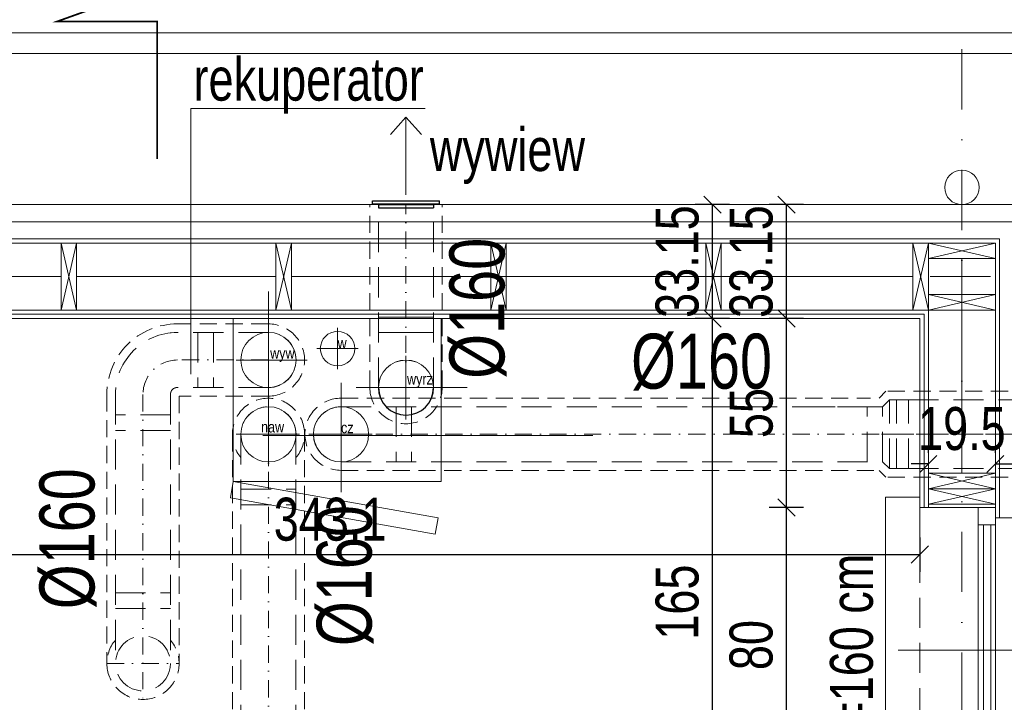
# Model space of a CAD drawing. Header units: inches. Extents: x 69729 to 77643, y -43505 to -36607.
# Tile 54 of 69: x 72526 to 72812, y -37969 to -37770. Entities that reach past the tile are written whole.
import ezdxf

# ---------------------------------------------------------------- set-up
doc = ezdxf.new("R2010")
doc.units = ezdxf.units.IN
doc.header["$MEASUREMENT"] = 0
for name, pattern in [('DASHDOT', [1, 0.5, -0.25, 0, -0.25]), ('DASHED', [0.75, 0.5, -0.25]), ('HIDDEN', [0.375, 0.25, -0.125])]:
    doc.linetypes.add(name, pattern=pattern)
doc.layers.get('0').update_dxf_attribs({"lineweight": 0})
doc.layers.get('Defpoints').update_dxf_attribs({"lineweight": 0})
for name, color, linetype, lineweight in [('## 08 CENTRALA REKUP', 204, 'Continuous', 25), ('## 08 czerpnia', 3, 'Continuous', 0), ('## 08 Nawiew', 1, 'Continuous', 0), ('## 08 WENTYL IZOLACJA', 4, 'DASHED', 18), ('## 08 wyrzutnia', 204, 'Continuous', 0), ('## 08 Wywiew', 5, 'Continuous', 0), ('## 08 Wywiew opis', 5, 'Continuous', 0), ('p--dach-rura spustowa', 2, 'Continuous', 0), ('p--drzwi', 125, 'Continuous', 0), ('p--konst-słupy', 3, 'Continuous', 0), ('p--linia przekroju I-AB', 116, 'Continuous', 40), ('p--obrzeże bet.', 252, 'Continuous', 0), ('p--ocieplenie w.wew.', 53, 'Continuous', 0), ('p--ocieplenie-w.zew', 77, 'Continuous', 0), ('p--okna', 153, 'Continuous', 0), ('p--opis okna', 181, 'Continuous', 0), ('p--opisy dodatkowe', 33, 'Continuous', 0), ('p--osie konstr', 1, 'DASHDOT', 15), ('p--proj.wentylacja', 202, 'Continuous', 0), ('p--płyta GK', 2, 'Continuous', 0), ('p--rekuperator', 204, 'Continuous', 25), ('p--wymiary-1-50', 5, 'Continuous', 0), ('p--ściana szkielet', 3, 'Continuous', 0)]:
    doc.layers.add(name, color=color, linetype=linetype, lineweight=lineweight)
doc.styles.add('1-50', font='arial.ttf', dxfattribs={"width": 0.75, "height": 12.5})
doc.styles.add('SLDTEXTSTYLE2', font='TXT', dxfattribs={"width": 0.605})
doc.styles.get("Standard").update_dxf_attribs({"font": 'arial.ttf', "width": 0.75})
doc.styles.add('STYL-1', font='arial.ttf', dxfattribs={"width": 0.75})
doc.linetypes.add('BATTING', pattern='A,0.0001,-0.1,[134,ltypeshp.shx,S=0.1,R=0,X=-0.1,Y=0],-0.2,[134,ltypeshp.shx,S=0.1,R=180,X=0.1,Y=0],-0.1', length=0.4001)
doc.dimstyles.new('1-50', dxfattribs={"dimtxt": 12.5, "dimasz": 5, "dimexe": 5, "dimexo": 5, "dimgap": 0.09, "dimtad": 0, "dimdsep": 46, "dimtxsty": '1-50', "dimblk": 'OBLIQUE', "dimcen": 0.09, "dimadec": 0, "dimazin": 0, "dimtfac": 1, "dimtdec": 4, "dimtix": 1, "dimtofl": 0, "dimtmove": 2, "dimatfit": 3, "dimldrblk": 'OBLIQUE', "dimfxl": 5, "dimfxlon": 1, "dimtvp": 0.8, "dimtolj": 1, "dimtzin": 0, "dimarcsym": 0})

# ---------------------------------------------------------------- blocks, each defined once
blk = doc.blocks.new('drzwi-90-100')
for p, q in [((10.1, 87.38), (5.05, 87.38)), ((5.05, 87.38), (5.05, 2.53)), ((10.1, 2.53), (10.1, 87.38)), ((5.05, 2.53), (0, 2.53)), ((0, 2.53), (0, -2.53)), ((5.05, -2.53), (5.05, 2.53)), ((5.05, 2.53), (10.1, 2.53)), ((100, 2.53), (94.95, 2.53)), ((94.95, 2.53), (94.95, -2.53)), ((100, -2.53), (100, 2.53)), ((0, -2.53), (5.05, -2.53)), ((94.95, -2.53), (100, -2.53))]:
    blk.add_line(p, q)
blk.add_arc((10.8, 3.23), 84.15, 359.5233, 90.4767)
blk = doc.blocks.new('_OBLIQUE')
at = {"color": 0, "linetype": 'ByBlock', "lineweight": -2}
for p, q in [((-0.5, -0.5), (0.5, 0.5)), ((0, 0), (0, 0))]:
    blk.add_line(p, q, dxfattribs=at)
blk = doc.blocks.new('*D75')
at = {"layer": 'Defpoints', "color": 0}
for p in [(72444.62, -37857.02), (72787.72, -37857.02), (72787.72, -37925.69)]:
    blk.add_point(p, dxfattribs=at)
at = {"layer": 'p--wymiary-1-50', "color": 0, "linetype": 'Continuous', "lineweight": -2}
for p, q in [((72444.62, -37920.69), (72444.62, -37930.69)), ((72787.72, -37920.69), (72787.72, -37930.69)), ((72444.62, -37925.69), (72787.72, -37925.69))]:
    blk.add_line(p, q, dxfattribs=at)
at = {"layer": 'p--wymiary-1-50', "color": 0, "lineweight": -2, "xscale": 5, "yscale": 5, "zscale": 5, "rotation": 180}
blk.add_blockref('_OBLIQUE', (72444.62, -37925.69), dxfattribs=at)
at = {"layer": 'p--wymiary-1-50', "color": 0, "lineweight": -2, "xscale": 5, "yscale": 5, "zscale": 5}
blk.add_blockref('_OBLIQUE', (72787.72, -37925.69), dxfattribs=at)
at = {"layer": 'p--wymiary-1-50', "color": 0, "linetype": 'Continuous', "ltscale": 12, "insert": (72616.17, -37915.48), "char_height": 12.5, "attachment_point": 5, "style": '1-50'}
blk.add_mtext('\\A1;343.1', dxfattribs=at)
blk = doc.blocks.new('*D96')
at = {"layer": 'Defpoints', "color": 0}
for p in [(72748.89, -37912.02), (72787.72, -37912.02), (72787.72, -37992.02)]:
    blk.add_point(p, dxfattribs=at)
at = {"layer": 'p--wymiary-1-50', "color": 0, "linetype": 'Continuous', "lineweight": -2}
for p, q in [((72753.89, -37912.02), (72743.89, -37912.02)), ((72748.89, -37992.02), (72748.89, -37912.02)), ((72753.89, -37992.02), (72743.89, -37992.02))]:
    blk.add_line(p, q, dxfattribs=at)
at = {"layer": 'p--wymiary-1-50', "color": 0, "lineweight": -2, "xscale": 5, "yscale": 5, "zscale": 5}
for p, rotation in [((72748.89, -37912.02), 90), ((72748.89, -37992.02), 270)]:
    blk.add_blockref('_OBLIQUE', p, dxfattribs=dict(at, rotation=rotation))
at = {"layer": 'p--wymiary-1-50', "color": 0, "linetype": 'Continuous', "ltscale": 12, "insert": (72738.68, -37952.02), "char_height": 12.5, "attachment_point": 5, "rotation": 90, "style": '1-50'}
blk.add_mtext('\\A1;80', dxfattribs=at)
blk = doc.blocks.new('*D97')
at = {"layer": 'Defpoints', "color": 0}
for p in [(72748.89, -37857.02), (72787.72, -37857.02), (72787.72, -37912.02)]:
    blk.add_point(p, dxfattribs=at)
at = {"layer": 'p--wymiary-1-50', "color": 0, "linetype": 'Continuous', "lineweight": -2}
for p, q in [((72753.89, -37857.02), (72743.89, -37857.02)), ((72748.89, -37912.02), (72748.89, -37857.02)), ((72753.89, -37912.02), (72743.89, -37912.02))]:
    blk.add_line(p, q, dxfattribs=at)
at = {"layer": 'p--wymiary-1-50', "color": 0, "lineweight": -2, "xscale": 5, "yscale": 5, "zscale": 5}
for p, rotation in [((72748.89, -37857.02), 90), ((72748.89, -37912.02), 270)]:
    blk.add_blockref('_OBLIQUE', p, dxfattribs=dict(at, rotation=rotation))
at = {"layer": 'p--wymiary-1-50', "color": 0, "linetype": 'Continuous', "ltscale": 12, "insert": (72738.72, -37884.52), "char_height": 12.5, "attachment_point": 5, "rotation": 90, "style": '1-50'}
blk.add_mtext('\\A1;55', dxfattribs=at)
blk = doc.blocks.new('*D98')
at = {"layer": 'Defpoints', "color": 0}
for p in [(72748.89, -37823.87), (72820.87, -37823.87), (72787.72, -37857.02)]:
    blk.add_point(p, dxfattribs=at)
at = {"layer": 'p--wymiary-1-50', "color": 0, "linetype": 'Continuous', "lineweight": -2}
for p, q in [((72753.89, -37823.87), (72743.89, -37823.87)), ((72748.89, -37857.02), (72748.89, -37823.87)), ((72753.89, -37857.02), (72743.89, -37857.02))]:
    blk.add_line(p, q, dxfattribs=at)
at = {"layer": 'p--wymiary-1-50', "color": 0, "lineweight": -2, "xscale": 5, "yscale": 5, "zscale": 5}
for p, rotation in [((72748.89, -37823.87), 90), ((72748.89, -37857.02), 270)]:
    blk.add_blockref('_OBLIQUE', p, dxfattribs=dict(at, rotation=rotation))
at = {"layer": 'p--wymiary-1-50', "color": 0, "linetype": 'Continuous', "ltscale": 12, "insert": (72738.68, -37840.45), "char_height": 12.5, "attachment_point": 5, "rotation": 90, "style": '1-50'}
blk.add_mtext('\\A1;33.15', dxfattribs=at)
blk = doc.blocks.new('*D101')
at = {"layer": 'Defpoints', "color": 0}
for p in [(72727.37, -37857.02), (72787.72, -37857.02), (72787.72, -38022.02)]:
    blk.add_point(p, dxfattribs=at)
at = {"layer": 'p--wymiary-1-50', "color": 0, "linetype": 'Continuous', "lineweight": -2}
for p, q in [((72732.37, -37857.02), (72722.37, -37857.02)), ((72727.37, -38022.02), (72727.37, -37857.02)), ((72732.37, -38022.02), (72722.37, -38022.02))]:
    blk.add_line(p, q, dxfattribs=at)
at = {"layer": 'p--wymiary-1-50', "color": 0, "lineweight": -2, "xscale": 5, "yscale": 5, "zscale": 5}
for p, rotation in [((72727.37, -37857.02), 90), ((72727.37, -38022.02), 270)]:
    blk.add_blockref('_OBLIQUE', p, dxfattribs=dict(at, rotation=rotation))
at = {"layer": 'p--wymiary-1-50', "color": 0, "linetype": 'Continuous', "ltscale": 12, "insert": (72717.16, -37939.52), "char_height": 12.5, "attachment_point": 5, "rotation": 90, "style": '1-50'}
blk.add_mtext('\\A1;165', dxfattribs=at)
blk = doc.blocks.new('*D102')
at = {"layer": 'Defpoints', "color": 0}
for p in [(72727.37, -37823.87), (72820.87, -37823.87), (72787.72, -37857.02)]:
    blk.add_point(p, dxfattribs=at)
at = {"layer": 'p--wymiary-1-50', "color": 0, "linetype": 'Continuous', "lineweight": -2}
for p, q in [((72732.37, -37823.87), (72722.37, -37823.87)), ((72727.37, -37857.02), (72727.37, -37823.87)), ((72732.37, -37857.02), (72722.37, -37857.02))]:
    blk.add_line(p, q, dxfattribs=at)
at = {"layer": 'p--wymiary-1-50', "color": 0, "lineweight": -2, "xscale": 5, "yscale": 5, "zscale": 5}
for p, rotation in [((72727.37, -37823.87), 90), ((72727.37, -37857.02), 270)]:
    blk.add_blockref('_OBLIQUE', p, dxfattribs=dict(at, rotation=rotation))
at = {"layer": 'p--wymiary-1-50', "color": 0, "linetype": 'Continuous', "ltscale": 12, "insert": (72717.16, -37840.45), "char_height": 12.5, "attachment_point": 5, "rotation": 90, "style": '1-50'}
blk.add_mtext('\\A1;33.15', dxfattribs=at)
blk = doc.blocks.new('*D106')
at = {"layer": 'Defpoints', "color": 0}
for p in [(72771.91, -37823.87), (72771.91, -38508.27), (72951.94, -38508.27)]:
    blk.add_point(p, dxfattribs=at)
at = {"layer": 'p--wymiary-1-50', "color": 0, "lineweight": -2}
for p, q in [((72946.94, -37823.87), (72956.94, -37823.87)), ((72951.94, -37823.87), (72951.94, -38508.27)), ((72946.94, -38508.27), (72956.94, -38508.27))]:
    blk.add_line(p, q, dxfattribs=at)
at = {"layer": 'p--wymiary-1-50', "color": 0, "lineweight": -2, "xscale": 5, "yscale": 5, "zscale": 5}
for p, rotation in [((72951.94, -37823.87), 90), ((72951.94, -38508.27), 270)]:
    blk.add_blockref('_OBLIQUE', p, dxfattribs=dict(at, rotation=rotation))
at = {"layer": 'p--wymiary-1-50', "color": 0, "linetype": 'Continuous', "ltscale": 12, "insert": (72941.73, -38166.07), "char_height": 12.5, "attachment_point": 5, "rotation": 90, "style": '1-50'}
blk.add_mtext('\\A1;684.4', dxfattribs=at)
blk = doc.blocks.new('*D171')
at = {"layer": 'Defpoints', "color": 0}
for p in [(72820.87, -37664.81), (72330.22, -37840.12), (72820.87, -37840.12)]:
    blk.add_point(p, dxfattribs=at)
at = {"layer": 'p--wymiary-1-50', "color": 0, "linetype": 'Continuous', "lineweight": -2}
for p, q in [((72330.22, -37669.81), (72330.22, -37659.81)), ((72820.87, -37669.81), (72820.87, -37659.81)), ((72330.22, -37664.81), (72820.87, -37664.81))]:
    blk.add_line(p, q, dxfattribs=at)
at = {"layer": 'p--wymiary-1-50', "color": 0, "lineweight": -2, "xscale": 5, "yscale": 5, "zscale": 5, "rotation": 180}
blk.add_blockref('_OBLIQUE', (72330.22, -37664.81), dxfattribs=at)
at = {"layer": 'p--wymiary-1-50', "color": 0, "lineweight": -2, "xscale": 5, "yscale": 5, "zscale": 5}
blk.add_blockref('_OBLIQUE', (72820.87, -37664.81), dxfattribs=at)
at = {"layer": 'p--wymiary-1-50', "color": 0, "linetype": 'Continuous', "ltscale": 12, "insert": (72575.55, -37654.6), "char_height": 12.5, "attachment_point": 5, "style": '1-50'}
blk.add_mtext('\\A1;490.65', dxfattribs=at)
blk = doc.blocks.new('*D172')
at = {"layer": 'Defpoints', "color": 0}
for p in [(72820.87, -37643.65), (71620.87, -37840.12), (72820.87, -37840.12)]:
    blk.add_point(p, dxfattribs=at)
at = {"layer": 'p--wymiary-1-50', "color": 0, "linetype": 'Continuous', "lineweight": -2}
for p, q in [((71620.87, -37648.65), (71620.87, -37638.65)), ((72820.87, -37648.65), (72820.87, -37638.65)), ((71620.87, -37643.65), (72820.87, -37643.65))]:
    blk.add_line(p, q, dxfattribs=at)
at = {"layer": 'p--wymiary-1-50', "color": 0, "lineweight": -2, "xscale": 5, "yscale": 5, "zscale": 5, "rotation": 180}
blk.add_blockref('_OBLIQUE', (71620.87, -37643.65), dxfattribs=at)
at = {"layer": 'p--wymiary-1-50', "color": 0, "lineweight": -2, "xscale": 5, "yscale": 5, "zscale": 5}
blk.add_blockref('_OBLIQUE', (72820.87, -37643.65), dxfattribs=at)
at = {"layer": 'p--wymiary-1-50', "color": 0, "linetype": 'Continuous', "ltscale": 12, "insert": (72220.87, -37633.44), "char_height": 12.5, "attachment_point": 5, "style": '1-50'}
blk.add_mtext('\\A1;1200', dxfattribs=at)
blk = doc.blocks.new('*D193')
at = {"layer": 'Defpoints', "color": 0}
for p in [(72809.67, -37899.32), (72790.17, -37901.12), (72809.67, -37901.12)]:
    blk.add_point(p, dxfattribs=at)
at = {"layer": 'p--wymiary-1-50', "color": 0, "linetype": 'Continuous', "lineweight": -2}
for p, q in [((72790.17, -37896.12), (72790.17, -37894.32)), ((72809.67, -37896.12), (72809.67, -37894.32)), ((72790.17, -37899.32), (72785.17, -37899.32)), ((72809.67, -37899.32), (72814.67, -37899.32))]:
    blk.add_line(p, q, dxfattribs=at)
at = {"layer": 'p--wymiary-1-50', "color": 0, "lineweight": -2, "xscale": 5, "yscale": 5, "zscale": 5}
blk.add_blockref('_OBLIQUE', (72790.17, -37899.32), dxfattribs=at)
at = {"layer": 'p--wymiary-1-50', "color": 0, "lineweight": -2, "xscale": 5, "yscale": 5, "zscale": 5, "rotation": 180}
blk.add_blockref('_OBLIQUE', (72809.67, -37899.32), dxfattribs=at)
at = {"layer": 'p--wymiary-1-50', "color": 0, "linetype": 'Continuous', "ltscale": 12, "insert": (72799.92, -37889.11), "char_height": 12.5, "attachment_point": 5, "style": '1-50'}
blk.add_mtext('\\A1;19.5', dxfattribs=at)
blk = doc.blocks.new('*D196')
at = {"layer": 'Defpoints', "color": 0}
for p in [(72820.87, -37688.4), (72799.92, -37796.81), (72820.87, -37823.87)]:
    blk.add_point(p, dxfattribs=at)
at = {"layer": 'p--wymiary-1-50', "color": 0, "linetype": 'Continuous', "lineweight": -2}
for p, q in [((72799.92, -37693.4), (72799.92, -37683.4)), ((72820.87, -37693.4), (72820.87, -37683.4)), ((72799.92, -37688.4), (72794.92, -37688.4)), ((72820.87, -37688.4), (72825.87, -37688.4))]:
    blk.add_line(p, q, dxfattribs=at)
at = {"layer": 'p--wymiary-1-50', "color": 0, "lineweight": -2, "xscale": 5, "yscale": 5, "zscale": 5}
blk.add_blockref('_OBLIQUE', (72799.92, -37688.4), dxfattribs=at)
at = {"layer": 'p--wymiary-1-50', "color": 0, "lineweight": -2, "xscale": 5, "yscale": 5, "zscale": 5, "rotation": 180}
blk.add_blockref('_OBLIQUE', (72820.87, -37688.4), dxfattribs=at)
at = {"layer": 'p--wymiary-1-50', "color": 0, "linetype": 'Continuous', "ltscale": 12, "insert": (72810.4, -37678.19), "char_height": 12.5, "attachment_point": 5, "style": '1-50'}
blk.add_mtext('\\A1;20.95', dxfattribs=at)
blk = doc.blocks.new('*D201')
at = {"layer": 'Defpoints', "color": 0}
for p in [(72799.92, -37688.4), (72436.42, -37773.87), (72799.92, -37773.87)]:
    blk.add_point(p, dxfattribs=at)
at = {"layer": 'p--wymiary-1-50', "color": 0, "linetype": 'Continuous', "lineweight": -2}
for p, q in [((72436.42, -37693.4), (72436.42, -37683.4)), ((72799.92, -37693.4), (72799.92, -37683.4)), ((72436.42, -37688.4), (72799.92, -37688.4))]:
    blk.add_line(p, q, dxfattribs=at)
at = {"layer": 'p--wymiary-1-50', "color": 0, "lineweight": -2, "xscale": 5, "yscale": 5, "zscale": 5, "rotation": 180}
blk.add_blockref('_OBLIQUE', (72436.42, -37688.4), dxfattribs=at)
at = {"layer": 'p--wymiary-1-50', "color": 0, "lineweight": -2, "xscale": 5, "yscale": 5, "zscale": 5}
blk.add_blockref('_OBLIQUE', (72799.92, -37688.4), dxfattribs=at)
at = {"layer": 'p--wymiary-1-50', "color": 0, "linetype": 'Continuous', "ltscale": 12, "insert": (72618.17, -37678.19), "char_height": 12.5, "attachment_point": 5, "style": '1-50'}
blk.add_mtext('\\A1;363.5', dxfattribs=at)
blk = doc.blocks.new('okno-80-33.15')
at = {"linetype": 'Continuous', "ltscale": 35}
for p, q in [((-3, 10), (83, 10)), ((0, -39.15), (80, -39.15))]:
    blk.add_line(p, q, dxfattribs=at)
for p, q in [((-3, 0), (-3, 10)), ((83, 0), (83, 10)), ((0, 0), (-3, 0)), ((0, -21.95), (0, 0)), ((80, 0), (80, -21.95)), ((80, 0), (83, 0)), ((0, -21.95), (0, -16.95)), ((0, -16.95), (5, -16.95)), ((5, -16.95), (75, -16.95)), ((5, -16.95), (5, -21.95)), ((75, -21.95), (75, -16.95)), ((75, -16.95), (80, -16.95)), ((80, -16.95), (80, -21.95)), ((5, -18.45), (75, -18.45)), ((5, -21.95), (0, -21.95)), ((3, -33.15), (3, -21.95)), ((5, -20.61), (75, -20.61)), ((75, -21.95), (5, -21.95)), ((80, -21.95), (75, -21.95)), ((77, -21.95), (77, -33.15)), ((0, -39.15), (0, -33.15)), ((80, -33.15), (80, -39.15))]:
    blk.add_line(p, q)
at = {"linetype": 'HIDDEN', "ltscale": 35}
for p, q in [((0, 0), (80, 0)), ((0, -33.15), (80, -33.15))]:
    blk.add_line(p, q, dxfattribs=at)
blk = doc.blocks.new('*D263')
at = {"layer": 'Defpoints', "color": 0}
for p in [(72878.44, -37844.82), (72914.83, -37844.82), (72436.42, -38105.97)]:
    blk.add_point(p, dxfattribs=at)
at = {"layer": 'p--wymiary-1-50', "color": 0, "linetype": 'Continuous', "lineweight": -2}
for p, q in [((72909.83, -37844.82), (72919.83, -37844.82)), ((72914.83, -38105.97), (72914.83, -37844.82)), ((72909.83, -38105.97), (72919.83, -38105.97))]:
    blk.add_line(p, q, dxfattribs=at)
at = {"layer": 'p--wymiary-1-50', "color": 0, "lineweight": -2, "xscale": 5, "yscale": 5, "zscale": 5}
for p, rotation in [((72914.83, -37844.82), 90), ((72914.83, -38105.97), 270)]:
    blk.add_blockref('_OBLIQUE', p, dxfattribs=dict(at, rotation=rotation))
at = {"layer": 'p--wymiary-1-50', "color": 0, "linetype": 'Continuous', "ltscale": 12, "insert": (72904.62, -37975.4), "char_height": 12.5, "attachment_point": 5, "rotation": 90, "style": '1-50'}
blk.add_mtext('\\A1;261.15', dxfattribs=at)
blk = doc.blocks.new('ukł.słupów')
for p, q in [((905.85, 662), (910.35, 642.5)), ((910.35, 662), (905.85, 642.5)), ((968.35, 662), (972.85, 642.5)), ((972.85, 662), (968.35, 642.5)), ((1030.85, 662), (1035.35, 642.5)), ((1035.35, 662), (1030.85, 642.5)), ((1093.35, 662), (1097.85, 642.5)), ((1097.85, 662), (1093.35, 642.5)), ((1153.6, 662), (1158.1, 642.5)), ((1158.1, 662), (1153.6, 642.5)), ((1158.1, 657.5), (1177.6, 662)), ((1158.1, 662), (1177.6, 657.5)), ((1158.1, 647), (1177.6, 642.5)), ((1158.1, 642.5), (1177.6, 647)), ((1177.6, 590.55), (1158.1, 595.05)), ((1177.6, 595.05), (1158.1, 590.55)), ((1177.6, 586.05), (1158.1, 590.55)), ((1177.6, 590.55), (1158.1, 586.05))]:
    blk.add_line(p, q)
for points in [[(910.35, 662), (910.35, 642.5), (905.85, 642.5), (905.85, 662)], [(972.85, 662), (972.85, 642.5), (968.35, 642.5), (968.35, 662)], [(1035.35, 662), (1035.35, 642.5), (1030.85, 642.5), (1030.85, 662)], [(1097.85, 662), (1097.85, 642.5), (1093.35, 642.5), (1093.35, 662)], [(1158.1, 662), (1158.1, 642.5), (1153.6, 642.5), (1153.6, 662)], [(1158.1, 662), (1177.6, 662), (1177.6, 657.5), (1158.1, 657.5)], [(1158.1, 642.5), (1177.6, 642.5), (1177.6, 647), (1158.1, 647)], [(1177.6, 595.05), (1158.1, 595.05), (1158.1, 590.55), (1177.6, 590.55)], [(1177.6, 590.55), (1158.1, 590.55), (1158.1, 586.05), (1177.6, 586.05)]]:
    blk.add_lwpolyline(points, close=True)
at = {"color": 4, "ltscale": 35}
blk.add_lwpolyline([(1177.6, 586.05), (1158.1, 586.05)], dxfattribs=at)
blk = doc.blocks.new('A$C66B8B798')
at = {"layer": 'p--rekuperator', "linetype": 'ByBlock', "lineweight": 20}
for p, q in [((0.84, 62.7), (61.34, 62.69)), ((0.84, 15.26), (0.84, 62.7)), ((61.34, 15.26), (61.34, 62.69)), ((0.84, 15.26), (0, 10.51)), ((0.84, 15.26), (61.34, 15.26)), ((0.84, 15.26), (60.42, 4.75)), ((0, 10.51), (59.58, 0)), ((60.42, 4.75), (59.58, 0))]:
    blk.add_line(p, q, dxfattribs=at)
at = {"layer": 'p--rekuperator', "linetype": 'ByBlock', "lineweight": 9}
for p, q in [((11.09, 41.2), (11.09, 59.66)), ((51.09, 33.36), (51.09, 51.82)), ((22.39, 50.63), (1.7, 50.63)), ((62.39, 42.59), (41.7, 42.59)), ((11.09, 19.79), (11.09, 38.26)), ((32.19, 19.79), (32.19, 38.26)), ((20.13, 29.02), (1.7, 29.02)), ((41.24, 29.02), (22.8, 29.02))]:
    blk.add_line(p, q, dxfattribs=at)
at = {"layer": 'p--rekuperator', "lineweight": 9}
for p, q in [((31.19, 59.99), (31.19, 47.93)), ((37.22, 53.96), (25.16, 53.96))]:
    blk.add_line(p, q, dxfattribs=at)
at = {"layer": 'p--rekuperator', "linetype": 'ByBlock', "lineweight": 20}
for centre in [(11.09, 50.63), (51.09, 42.59), (11.09, 29.02), (32.19, 29.02)]:
    blk.add_circle(centre, 8.04, dxfattribs=at)
at = {"layer": 'p--rekuperator', "lineweight": 20}
blk.add_circle((31.19, 53.96), 5.02, dxfattribs=at)
at = {"layer": 'p--rekuperator', "linetype": 'Continuous', "lineweight": 20, "char_height": 3.1908, "attachment_point": 1, "style": 'SLDTEXTSTYLE2'}
for s, insert in [('\\fArial Narrow|b0|i0|c0|p0;\\W1;w', (31.19, 57.15)), ('\\fArial Narrow|b0|i0|c0|p0;\\W1;wyw', (11.58, 54.23)), ('\\fArial Narrow|b0|i0|c0|p0;\\W1;wyrz', (51.39, 46.7)), ('\\fArial Narrow|b0|i0|c0|p0;\\W1;naw', (8.94, 32.75)), ('\\fArial Narrow|b0|i0|c0|p0;\\W1;cz', (32.19, 32.53))]:
    blk.add_mtext(s, dxfattribs=dict(at, insert=insert))
blk = doc.blocks.new('went-war2-parter')
at = {"layer": '## 08 CENTRALA REKUP', "linetype": 'Continuous', "lineweight": 18}
for p, q in [((-189.47, -21.5), (-189.47, 7.88)), ((-189.47, 7.88), (-189.47, -29.24)), ((-157.47, 0.4), (-141.47, 0.4)), ((-157.47, -4.1), (-141.47, -4.1)), ((-168.36, -24.44), (-168.36, -18.72)), ((-168.36, -18.72), (-168.36, -50.51)), ((-158.86, -20.1), (-163.95, -20.1)), ((-163.95, -20.1), (-131.69, -20.1)), ((-168.36, -24.44), (-168.36, -41.67)), ((-197.47, -33.67), (-181.47, -33.67))]:
    blk.add_line(p, q, dxfattribs=at)
blk.add_lwpolyline([(-198.86, -33.67), (-180.42, -33.67)], dxfattribs=at)
blk.add_circle((-149.47, -20.1), 8, dxfattribs=at)
at = {"layer": '## 08 czerpnia', "color": 202, "lineweight": 30}
for p, q in [((-159.25, 34.2), (-139.69, 34.2)), ((-159.25, 33.38), (-159.25, 34.2)), ((-159.25, 33.38), (-139.69, 33.38)), ((-157.51, 33.15), (-141.44, 33.15)), ((-157.51, 32.2), (-141.44, 32.2)), ((-157.5, 33.38), (-157.5, 32.2)), ((-141.44, 33.38), (-141.44, 32.2)), ((-139.69, 33.38), (-139.69, 34.2))]:
    blk.add_line(p, q, dxfattribs=at)
at = {"layer": '## 08 czerpnia', "linetype": 'DASHDOT', "lineweight": 15, "ltscale": 10}
for p, q in [((-168.36, -33.67), (33.32, -33.67)), ((34.2, -33.67), (-12.06, -33.67))]:
    blk.add_line(p, q, dxfattribs=at)
at = {"layer": '## 08 czerpnia', "color": 202, "lineweight": 30}
blk.add_arc((-149.47, -20.1), 8, 180, 0, dxfattribs=at)
at = {"layer": '## 08 Nawiew', "color": 5, "linetype": 'DASHDOT', "lineweight": 15, "ltscale": 10}
for p, q in [((-189.47, -12.06), (-215.97, -12.06)), ((-225.97, -22.06), (-225.97, -110.83)), ((-225.97, -22.06), (-225.97, -29.24))]:
    blk.add_line(p, q, dxfattribs=at)
at = {"layer": '## 08 Nawiew', "color": 1, "linetype": 'DASHDOT', "lineweight": 15, "ltscale": 10}
blk.add_line((-189.47, -24.44), (-189.47, -143.48), dxfattribs=at)
at = {"layer": '## 08 Nawiew', "color": 5, "linetype": 'DASHDOT', "lineweight": 15, "ltscale": 10}
blk.add_lwpolyline([(-236.47, -100.33), (-215.47, -100.33)], dxfattribs=at)
blk.add_arc((-215.97, -22.06), 10, 90, 180, dxfattribs=at)
at = {"layer": '## 08 WENTYL IZOLACJA', "color": 4, "lineweight": 5, "ltscale": 10}
for p, q in [((-159.97, -20.1), (-159.97, 33.15)), ((-138.97, -20.1), (-138.97, 33.15)), ((-189.47, -1.56), (-215.97, -1.56)), ((-236.47, -22.06), (-236.47, -100.33)), ((-215.47, -22.56), (-215.47, -100.33)), ((-189.47, -22.56), (-215.47, -22.56)), ((-9.89, -21.17), (-11.89, -23.17)), ((33.15, -21.17), (-9.89, -21.17)), ((-168.36, -23.17), (-14.39, -23.17)), ((-199.97, -33.67), (-199.97, -132.98)), ((-178.97, -33.67), (-178.97, -132.98)), ((-168.36, -44.17), (-11.89, -44.17)), ((-11.89, -44.17), (-9.89, -46.17)), ((33.15, -46.17), (-9.89, -46.17))]:
    blk.add_line(p, q, dxfattribs=at)
for centre, radius, start, end in [((-215.97, -22.06), 20.5, 90, 180), ((-189.47, -12.06), 10.5, 270, 90), ((-149.47, -20.1), 10.5, 180, 0), ((-189.47, -33.67), 10.5, 319.6324, 220.3676), ((-168.36, -33.67), 10.5, 90, 270), ((-225.97, -100.33), 10.5, 139.6324, 40.3676)]:
    blk.add_arc(centre, radius, start, end, dxfattribs=at)
at = {"layer": '## 08 wyrzutnia', "linetype": 'Continuous', "lineweight": 5}
for p, q in [((-149.47, 58.59), (-153.99, 53.57)), ((-149.47, 36.02), (-149.47, 58.59)), ((-149.47, 58.59), (-144.95, 53.57))]:
    blk.add_line(p, q, dxfattribs=at)
at = {"layer": '## 08 Wywiew', "color": 202, "linetype": 'DASHDOT', "lineweight": 15, "ltscale": 10}
blk.add_line((-149.47, -20.1), (-149.47, 33.15), dxfattribs=at)
at = {"linetype": 'HIDDEN', "ltscale": 35}
for p, q in [((-157.47, -20.1), (-157.47, 33.15)), ((-141.47, -20.1), (-141.47, 33.15)), ((-217.97, -4.06), (-217.97, -4.18)), ((-189.47, -4.06), (-215.97, -4.06)), ((-209.97, -4.06), (-209.97, -20.06)), ((-205.47, -4.06), (-205.47, -20.06)), ((-233.97, -22.06), (-233.97, -100.33)), ((-217.97, -22.06), (-217.97, -100.33)), ((-189.47, -20.06), (-215.97, -20.06)), ((-168.36, -25.67), (-17.85, -25.67)), ((-152.36, -25.67), (-152.36, -41.67)), ((-147.86, -25.67), (-147.86, -41.67)), ((-33.36, -25.67), (-13.35, -25.67)), ((-15.35, -41.67), (-15.35, -25.67)), ((-15.35, -25.67), (-10.85, -25.67)), ((-15.35, -41.67), (-15.35, -25.67)), ((-8.85, -23.67), (-10.85, -25.67)), ((-10.85, -41.67), (-10.85, -25.67)), ((-8.85, -43.67), (-8.85, -23.67)), ((-3.35, -23.67), (-8.85, -23.67)), ((-8.85, -43.67), (-8.85, -23.67)), ((-6.85, -43.67), (-6.85, -23.67)), ((-3.35, -43.67), (-3.35, -23.67)), ((-3.35, -43.67), (-3.35, -23.67)), ((-3.35, -23.67), (33.15, -23.67)), ((-217.97, -28.06), (-233.97, -28.06)), ((-217.97, -32.56), (-233.97, -32.56)), ((-197.47, -33.67), (-197.47, -132.98)), ((-181.47, -33.67), (-181.47, -132.98)), ((-168.36, -41.67), (-10.85, -41.67)), ((-10.85, -41.67), (-8.85, -43.67)), ((-3.35, -43.67), (-8.85, -43.67)), ((-3.35, -43.67), (33.15, -43.67))]:
    blk.add_line(p, q, dxfattribs=at)
for points in [[(-197.47, -49.67), (-181.47, -49.67)], [(-197.47, -54.17), (-181.47, -54.17)], [(-233.97, -79.83), (-217.97, -79.83)], [(-233.97, -84.33), (-217.97, -84.33)]]:
    blk.add_lwpolyline(points, dxfattribs=at)
blk.add_circle((-225.97, -100.33), 8, dxfattribs=at)
for centre, radius, start, end in [((-215.97, -22.06), 18, 90, 180), ((-189.47, -12.06), 8, 270, 90), ((-215.97, -22.06), 2, 90, 180), ((-189.47, -33.67), 8, 0, 180), ((-168.36, -33.67), 8, 90, 270)]:
    blk.add_arc(centre, radius, start, end, dxfattribs=at)
at = {"layer": '## 08 CENTRALA REKUP', "color": 5, "linetype": 'Continuous', "lineweight": 120}
blk.add_blockref('A$C66B8B798', (-200.56, -62.7), dxfattribs=at)
at = {"layer": '## 08 Wywiew opis', "color": 202, "lineweight": 20, "insert": (-120.24, -17.52), "char_height": 16, "attachment_point": 7, "rotation": 90}
blk.add_mtext_dynamic_manual_height_columns('%%C160', width=46.3342, gutter_width=12.5, heights=[0], dxfattribs=at)
at = {"layer": '## 08 Wywiew opis', "color": 3, "lineweight": 5, "insert": (-84.01, -21), "char_height": 16, "attachment_point": 7}
blk.add_mtext_dynamic_manual_height_columns('%%C160', width=46.3342, gutter_width=12.5, heights=[0], dxfattribs=at)
at = {"layer": '## 08 Wywiew opis', "lineweight": 5, "insert": (-239.47, -84.56), "char_height": 16, "attachment_point": 7, "rotation": 90}
blk.add_mtext_dynamic_manual_height_columns('%%C160', width=46.3342, gutter_width=12.5, heights=[0], dxfattribs=at)
at = {"layer": '## 08 Wywiew opis', "color": 1, "lineweight": 5, "insert": (-158.85, -95.29), "char_height": 16, "attachment_point": 7, "rotation": 90}
blk.add_mtext_dynamic_manual_height_columns('%%C160', width=46.3342, gutter_width=12.5, heights=[0], dxfattribs=at)

msp = doc.modelspace()

# ---------------------------------------------------------------- linework, layer by layer
at = {"layer": 'p--dach-rura spustowa', "linetype": 'Continuous', "lineweight": 0, "ltscale": 75}
msp.add_circle((72799.921, -37818.871), 5, dxfattribs=at)
at = {"layer": 'p--linia przekroju I-AB', "const_width": 0.5}
msp.add_lwpolyline([(72565.861, -37810.582), (72565.861, -37770.572), (72536.834, -37770.572), (72565.861, -37760.161)], dxfattribs=at)
at = {"layer": 'p--obrzeże bet.', "linetype": 'Continuous', "ltscale": 35}
for points in [[(72417.471, -38558.271), (72870.871, -38558.271), (72870.871, -37773.871), (71570.871, -37773.871), (71570.871, -38564.271), (72024.271, -38564.271)], [(72411.471, -38552.271), (72864.871, -38552.271), (72864.871, -37779.871), (71576.871, -37779.871), (71576.871, -38558.271), (72030.271, -38558.271)]]:
    msp.add_lwpolyline(points, dxfattribs=at)
at = {"layer": 'p--ocieplenie w.wew.', "linetype": 'BATTING', "ltscale": 19.5}
for p, q in [((72799.921, -37839.571), (72799.921, -37850.071)), ((72479.921, -37844.821), (72537.921, -37844.821)), ((72542.421, -37844.821), (72600.421, -37844.821)), ((72604.921, -37844.821), (72662.921, -37844.821)), ((72667.421, -37844.821), (72725.421, -37844.821)), ((72729.921, -37844.821), (72785.671, -37844.821)), ((72799.921, -37854.571), (72799.921, -37902.021))]:
    msp.add_line(p, q, dxfattribs=at)
at = {"layer": 'p--ocieplenie-w.zew', "linetype": 'BATTING', "ltscale": 10}
msp.add_line((72330.221, -37828.871), (72817.871, -37828.871), dxfattribs=at)
at = {"layer": 'p--opis okna'}
msp.add_line((72860.352, -37953.521), (72781.391, -37953.521), dxfattribs=at)
at = {"layer": 'p--opisy dodatkowe'}
msp.add_line((72692.624, -37891.037), (72596.592, -37891.037), dxfattribs=at)
msp.add_lwpolyline([(72643.81, -37795.887), (72575.674, -37795.887), (72575.674, -37873.166)], dxfattribs=at)
at = {"layer": 'p--osie konstr', "linetype": 'DASHDOT', "ltscale": 35}
for p, q in [((72799.921, -38533.271), (72799.921, -37773.871)), ((72878.438, -37844.821), (71595.871, -37844.821))]:
    msp.add_line(p, q, dxfattribs=at)
at = {"layer": 'p--płyta GK', "ltscale": 35}
for p, q in [((72443.371, -37855.771), (72788.971, -37855.771)), ((72444.621, -37857.021), (72787.721, -37857.021)), ((72787.721, -37912.021), (72787.721, -37857.021)), ((72788.971, -37912.021), (72788.971, -37855.771))]:
    msp.add_line(p, q, dxfattribs=at)
at = {"layer": 'p--ściana szkielet', "ltscale": 35}
for p, q in [((72330.221, -37823.871), (72820.871, -37823.871)), ((72330.221, -37833.871), (72810.871, -37833.871)), ((72810.871, -37915.021), (72810.871, -37833.871)), ((72333.221, -37835.071), (72809.671, -37835.071)), ((72790.171, -37912.021), (72790.171, -37835.071)), ((72790.171, -37912.021), (72790.171, -37835.071)), ((72809.671, -37915.021), (72809.671, -37835.071)), ((72333.221, -37854.571), (72809.671, -37854.571))]:
    msp.add_line(p, q, dxfattribs=at)
msp.add_lwpolyline([(72820.871, -37915.021), (72809.671, -37915.021), (72809.671, -37912.021), (72787.721, -37912.021)], dxfattribs=at)

# ---------------------------------------------------------------- block references
at = {"layer": 'p--drzwi', "xscale": 0.9, "yscale": 0.9}
msp.add_blockref('drzwi-90-100', (72454.621, -38026.521), dxfattribs=at)
at = {"layer": 'p--konst-słupy'}
msp.add_blockref('ukł.słupów', (71632.071, -38497.071), dxfattribs=at)
at = {"layer": 'p--okna', "linetype": 'Continuous', "xscale": -1, "rotation": 90}
msp.add_blockref('okno-80-33.15', (72787.721, -37912.021), dxfattribs=at)
at = {"layer": 'p--proj.wentylacja', "linetype": 'Continuous', "ltscale": 12}
msp.add_blockref('went-war2-parter', (72787.721, -37857.021), dxfattribs=at)

# ---------------------------------------------------------------- texts
at = {"layer": 'p--opis okna', "insert": (72777.814, -37990.603), "char_height": 12.5, "width": 128.63421, "attachment_point": 7, "rotation": 90, "style": '1-50'}
msp.add_mtext('hp=160 cm', dxfattribs=at)
at = {"layer": 'p--opisy dodatkowe', "char_height": 12.5, "width": 242.58685, "attachment_point": 7, "style": 'STYL-1'}
for s, insert in [('rekuperator', (72576.458, -37797.395)), ('wywiew', (72645.2, -37817.876))]:
    msp.add_mtext(s, dxfattribs=dict(at, insert=insert))

# ---------------------------------------------------------------- dimensions: what is measured, and where the dimension line sits
at = {"layer": 'p--wymiary-1-50', "linetype": 'Continuous'}
for base, p1, p2, picture, middle in [((72820.871, -37643.654), (71620.871, -37840.119), (72820.871, -37840.119), '*D172', (72220.871, -37633.444)), ((72820.871, -37664.812), (72330.221, -37840.119), (72820.871, -37840.119), '*D171', (72575.546, -37654.602)), ((72799.921, -37688.401), (72436.421, -37773.871), (72799.921, -37773.871), '*D201', (72618.171, -37678.191)), ((72787.721, -37925.689), (72444.621, -37857.021), (72787.721, -37857.021), '*D75', (72616.171, -37915.479)), ((72809.671, -37899.316), (72790.171, -37901.117), (72809.671, -37901.117), '*D193', (72799.921, -37889.106))]:
    dim = msp.add_linear_dim(base=base, p1=p1, p2=p2, dimstyle='1-50', dxfattribs=at)
    dim.commit()
    dim.dimension.update_dxf_attribs({"geometry": picture, "text_midpoint": middle})
dim = msp.add_linear_dim(base=(72820.871, -37688.401), p1=(72799.921, -37796.805), p2=(72820.871, -37823.871), dimstyle='1-50', override={"dimtxt": 12.5}, dxfattribs=at)
dim.commit()
dim.dimension.update_dxf_attribs({"geometry": '*D196', "text_midpoint": (72810.396, -37678.191)})
for base, p1, p2, picture, middle in [((72727.365, -37823.871), (72787.721, -37857.021), (72820.871, -37823.871), '*D102', (72717.155, -37840.446)), ((72748.885, -37823.871), (72787.721, -37857.021), (72820.871, -37823.871), '*D98', (72738.675, -37840.446)), ((72727.365, -37857.021), (72787.721, -38022.021), (72787.721, -37857.021), '*D101', (72717.155, -37939.521)), ((72748.885, -37857.021), (72787.721, -37912.021), (72787.721, -37857.021), '*D97', (72738.715, -37884.521)), ((72748.885, -37912.021), (72787.721, -37992.021), (72787.721, -37912.021), '*D96', (72738.675, -37952.021))]:
    dim = msp.add_linear_dim(base=base, p1=p1, p2=p2, angle=90, dimstyle='1-50', dxfattribs=at)
    dim.commit()
    dim.dimension.update_dxf_attribs({"geometry": picture, "text_midpoint": middle})
at = {"layer": 'p--wymiary-1-50'}
dim = msp.add_linear_dim(base=(72951.938, -38508.271), p1=(72771.912, -37823.871), p2=(72771.912, -38508.271), angle=90, dimstyle='1-50', override={"dimtxt": 12.5}, dxfattribs=at)
dim.commit()
dim.dimension.update_dxf_attribs({"geometry": '*D106', "text_midpoint": (72941.728, -38166.071)})
at = {"layer": 'p--wymiary-1-50', "linetype": 'Continuous'}
dim = msp.add_linear_dim(base=(72914.83, -37844.821), p1=(72436.421, -38105.971), p2=(72878.438, -37844.821), angle=90, dimstyle='1-50', override={"dimtxt": 12.5}, dxfattribs=at)
dim.commit()
dim.dimension.update_dxf_attribs({"geometry": '*D263', "text_midpoint": (72904.62, -37975.396)})

doc.saveas('drawing.dxf')
